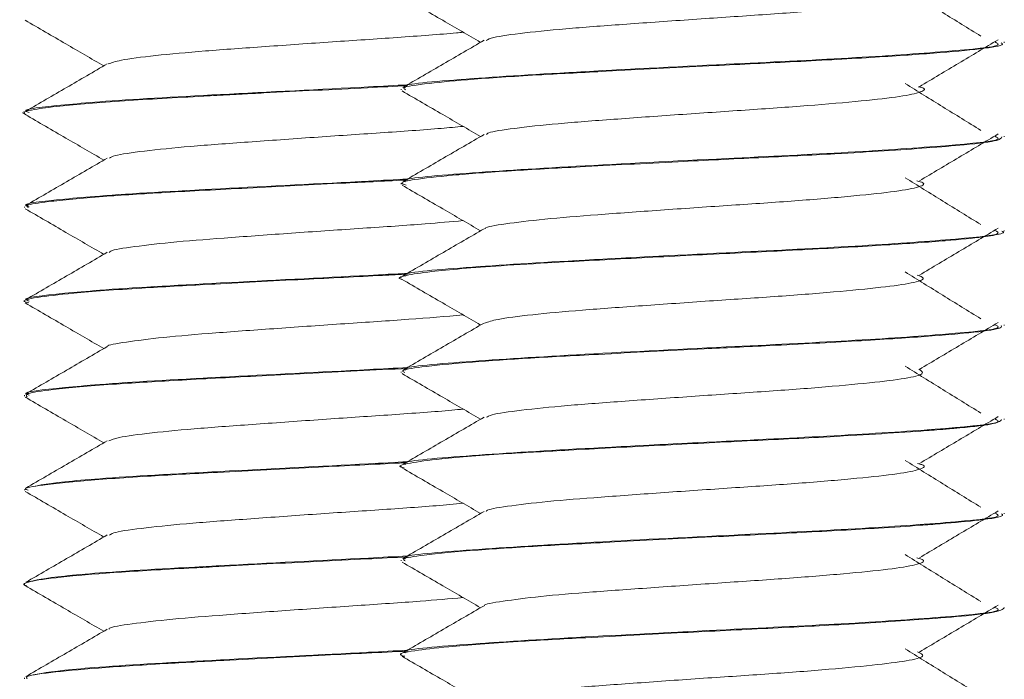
# Model space of a CAD drawing. Header units: millimetres. Extents: x 15 to 1486, y -3131 to -190.
# Tile 49 of 83: x 36 to 49, y -1409 to -1400. Entities that reach past the tile are written whole.
import ezdxf

# ---------------------------------------------------------------- set-up
doc = ezdxf.new("R2010")
doc.units = ezdxf.units.MM

msp = doc.modelspace()

# ---------------------------------------------------------------- linework, layer by layer
at = {"color": 7, "linetype": 'Continuous', "lineweight": 15}
for p, q in [((49.447, -1400.297), (49.447, -1400.287)), ((41.447, -1400.912), (41.447, -1400.922)), ((36.447, -1401.224), (36.447, -1401.234)), ((49.447, -1401.546), (49.447, -1401.537)), ((41.447, -1402.162), (41.447, -1402.172)), ((36.447, -1402.474), (36.447, -1402.484)), ((49.447, -1402.797), (49.447, -1402.787)), ((41.447, -1403.412), (41.447, -1403.422)), ((36.447, -1403.724), (36.447, -1403.734)), ((49.447, -1404.047), (49.447, -1404.037)), ((41.447, -1404.662), (41.447, -1404.672)), ((36.447, -1404.974), (36.447, -1404.984)), ((49.447, -1405.296), (49.447, -1405.287)), ((41.447, -1405.912), (41.447, -1405.922)), ((36.447, -1406.224), (36.447, -1406.234)), ((49.447, -1406.547), (49.447, -1406.537)), ((41.447, -1407.162), (41.447, -1407.172)), ((36.447, -1407.474), (36.447, -1407.484)), ((49.447, -1407.797), (49.447, -1407.787)), ((41.447, -1408.412), (41.447, -1408.421)), ((36.447, -1408.724), (36.447, -1408.734))]:
    msp.add_line(p, q, dxfattribs=at)
for points, knots in [([(48.308, -1399.629), (48.343, -1399.647), (48.416, -1399.685), (48.196, -1399.746), (47.742, -1399.802), (47.073, -1399.865), (46.256, -1399.925), (45.365, -1399.984), (44.484, -1400.047), (43.686, -1400.104), (43.06, -1400.166), (42.662, -1400.221), (42.599, -1400.253), (42.574, -1400.266)], [0, 0, 0, 0, 0.0850604, 0.1804835, 0.2738616, 0.3693294, 0.4638203, 0.5578288, 0.6534318, 0.7469043, 0.8420728, 0.9370678, 1, 1, 1, 1]), ([(49.139, -1400.209), (48.97, -1400.105), (48.634, -1399.898), (48.3, -1399.69), (48.133, -1399.587)], [0, 0, 0, 0, 0.500051, 1, 1, 1, 1]), ([(41.458, -1399.686), (41.638, -1399.791), (41.985, -1399.992), (42.333, -1400.194), (42.501, -1400.292)], [0, 0, 0, 0, 0.517951, 1, 1, 1, 1]), ([(36.458, -1399.999), (36.638, -1400.103), (36.985, -1400.305), (37.333, -1400.507), (37.501, -1400.604)], [0, 0, 0, 0, 0.517951, 1, 1, 1, 1]), ([(42.269, -1400.157), (42.24, -1400.16), (42.005, -1400.183), (41.402, -1400.228), (40.532, -1400.285), (39.64, -1400.348), (38.822, -1400.406), (38.158, -1400.467), (37.701, -1400.526), (37.604, -1400.562), (37.56, -1400.579)], [0, 0, 0, 0, 0.020397, 0.163857, 0.305188, 0.449614, 0.591267, 0.73432, 0.878327, 1, 1, 1, 1]), ([(49.324, -1400.287), (49.355, -1400.301), (49.45, -1400.343), (48.736, -1400.412), (47.455, -1400.501), (45.664, -1400.587), (43.687, -1400.687), (42.164, -1400.785), (41.41, -1400.853), (41.498, -1400.889), (41.505, -1400.892)], [0, 0, 0, 0, 0.067653, 0.208314, 0.350878, 0.491212, 0.658646, 0.824406, 0.986187, 1, 1, 1, 1]), ([(42.547, -1400.265), (42.367, -1400.369), (42.007, -1400.578), (41.647, -1400.787), (41.467, -1400.892)], [0, 0, 0, 0, 0.499663, 1, 1, 1, 1]), ([(41.505, -1400.922), (41.49, -1400.912), (41.444, -1400.883), (41.773, -1400.839), (42.389, -1400.778), (43.221, -1400.725), (44.286, -1400.669), (45.437, -1400.608), (46.654, -1400.55), (47.69, -1400.494), (48.566, -1400.433), (49.167, -1400.379), (49.458, -1400.331), (49.418, -1400.304), (49.408, -1400.297)], [0, 0, 0, 0, 0.044009, 0.138903, 0.225928, 0.320825, 0.396302, 0.50661, 0.593781, 0.688322, 0.777546, 0.870946, 0.966564, 1, 1, 1, 1]), ([(48.323, -1400.88), (48.498, -1400.776), (48.847, -1400.568), (49.195, -1400.361), (49.369, -1400.257)], [0, 0, 0, 0, 0.499951, 1, 1, 1, 1]), ([(37.547, -1400.577), (37.367, -1400.682), (37.007, -1400.891), (36.647, -1401.1), (36.467, -1401.204)], [0, 0, 0, 0, 0.499663, 1, 1, 1, 1]), ([(49.139, -1401.459), (48.97, -1401.355), (48.634, -1401.148), (48.3, -1400.94), (48.133, -1400.837)], [0, 0, 0, 0, 0.500051, 1, 1, 1, 1]), ([(36.473, -1401.249), (36.465, -1401.247), (36.377, -1401.224), (36.528, -1401.187), (36.938, -1401.131), (37.694, -1401.068), (38.551, -1401.02), (39.11, -1400.991), (39.377, -1400.976), (39.972, -1400.945), (40.744, -1400.907), (41.357, -1400.876), (41.533, -1400.867)], [0, 0, 0, 0, 0.0150383, 0.1731035, 0.2935131, 0.4747091, 0.6382291, 0.6867465, 0.7093548, 0.7475621, 0.9274273, 1, 1, 1, 1]), ([(41.535, -1400.855), (41.363, -1400.864), (40.589, -1400.906), (38.989, -1400.985), (37.644, -1401.06), (36.801, -1401.137), (36.384, -1401.182), (36.492, -1401.217), (36.512, -1401.224)], [0, 0, 0, 0, 0.0769595, 0.3450991, 0.6097219, 0.7176212, 0.9476992, 1, 1, 1, 1]), ([(41.458, -1400.936), (41.638, -1401.041), (41.985, -1401.242), (42.333, -1401.444), (42.501, -1401.542)], [0, 0, 0, 0, 0.517951, 1, 1, 1, 1]), ([(48.307, -1400.88), (48.321, -1400.883), (48.424, -1400.905), (48.363, -1400.95), (48.103, -1401.011), (47.576, -1401.069), (46.864, -1401.132), (46.018, -1401.19), (45.122, -1401.251), (44.257, -1401.313), (43.494, -1401.37), (42.928, -1401.433), (42.609, -1401.48), (42.584, -1401.508), (42.577, -1401.516)], [0, 0, 0, 0, 0.01403, 0.109524, 0.204646, 0.298547, 0.394427, 0.488359, 0.583443, 0.678963, 0.772613, 0.868413, 0.962843, 1, 1, 1, 1]), ([(36.458, -1401.249), (36.638, -1401.353), (36.985, -1401.555), (37.333, -1401.757), (37.501, -1401.854)], [0, 0, 0, 0, 0.517951, 1, 1, 1, 1]), ([(42.268, -1401.406), (42.174, -1401.415), (41.864, -1401.445), (41.172, -1401.492), (40.286, -1401.552), (39.408, -1401.615), (38.622, -1401.672), (38.014, -1401.734), (37.644, -1401.786), (37.595, -1401.817), (37.577, -1401.829)], [0, 0, 0, 0, 0.0614269, 0.2035871, 0.3459032, 0.4900839, 0.6310409, 0.7749197, 0.9179417, 1, 1, 1, 1]), ([(49.324, -1401.537), (49.355, -1401.551), (49.45, -1401.593), (48.736, -1401.662), (47.455, -1401.751), (45.664, -1401.837), (43.687, -1401.937), (42.164, -1402.035), (41.41, -1402.103), (41.498, -1402.139), (41.505, -1402.142)], [0, 0, 0, 0, 0.067653, 0.208314, 0.350878, 0.491212, 0.658646, 0.824406, 0.986187, 1, 1, 1, 1]), ([(41.511, -1402.187), (41.484, -1402.177), (41.411, -1402.151), (41.619, -1402.109), (42.079, -1402.055), (42.855, -1401.996), (43.879, -1401.94), (45.028, -1401.88), (46.199, -1401.821), (47.369, -1401.764), (48.311, -1401.703), (49.005, -1401.645), (49.393, -1401.597), (49.411, -1401.562), (49.418, -1401.546)], [0, 0, 0, 0, 0.043783, 0.116995, 0.207519, 0.298097, 0.381457, 0.486286, 0.569912, 0.652917, 0.771743, 0.837891, 0.930865, 1, 1, 1, 1]), ([(42.547, -1401.515), (42.367, -1401.619), (42.007, -1401.828), (41.647, -1402.037), (41.467, -1402.142)], [0, 0, 0, 0, 0.4996634, 1, 1, 1, 1]), ([(48.323, -1402.13), (48.498, -1402.026), (48.847, -1401.818), (49.195, -1401.611), (49.369, -1401.507)], [0, 0, 0, 0, 0.4999506, 1, 1, 1, 1]), ([(37.547, -1401.827), (37.367, -1401.932), (37.007, -1402.141), (36.647, -1402.35), (36.467, -1402.454)], [0, 0, 0, 0, 0.499663, 1, 1, 1, 1]), ([(41.535, -1402.105), (41.363, -1402.114), (40.589, -1402.156), (38.989, -1402.235), (37.644, -1402.31), (36.801, -1402.387), (36.384, -1402.432), (36.492, -1402.467), (36.512, -1402.474)], [0, 0, 0, 0, 0.076959, 0.345099, 0.609722, 0.717621, 0.947699, 1, 1, 1, 1]), ([(36.5, -1402.484), (36.488, -1402.474), (36.457, -1402.447), (36.775, -1402.4), (37.386, -1402.341), (38.324, -1402.281), (39.428, -1402.224), (40.56, -1402.165), (41.261, -1402.131), (41.533, -1402.117)], [0, 0, 0, 0, 0.082671, 0.21811, 0.401242, 0.547165, 0.707702, 0.88673, 1, 1, 1, 1]), ([(48.291, -1402.13), (48.322, -1402.138), (48.425, -1402.166), (48.319, -1402.217), (47.982, -1402.276), (47.4, -1402.336), (46.644, -1402.399), (45.776, -1402.456), (44.881, -1402.518), (44.037, -1402.579), (43.314, -1402.637), (42.815, -1402.701), (42.561, -1402.74), (42.561, -1402.763), (42.561, -1402.765)], [0, 0, 0, 0, 0.040344, 0.136173, 0.230455, 0.325132, 0.420851, 0.514461, 0.610098, 0.704968, 0.799072, 0.894933, 0.988699, 1, 1, 1, 1]), ([(49.139, -1402.709), (48.97, -1402.605), (48.634, -1402.398), (48.3, -1402.19), (48.133, -1402.087)], [0, 0, 0, 0, 0.500051, 1, 1, 1, 1]), ([(41.458, -1402.186), (41.638, -1402.291), (41.985, -1402.492), (42.333, -1402.694), (42.501, -1402.792)], [0, 0, 0, 0, 0.517951, 1, 1, 1, 1]), ([(36.458, -1402.499), (36.638, -1402.603), (36.985, -1402.805), (37.333, -1403.007), (37.501, -1403.104)], [0, 0, 0, 0, 0.517951, 1, 1, 1, 1]), ([(42.268, -1402.657), (42.107, -1402.671), (41.716, -1402.706), (40.935, -1402.758), (40.043, -1402.819), (39.183, -1402.881), (38.433, -1402.938), (37.888, -1403.002), (37.593, -1403.046), (37.578, -1403.072), (37.574, -1403.078)], [0, 0, 0, 0, 0.099906, 0.241316, 0.385037, 0.528819, 0.67019, 0.814748, 0.956742, 1, 1, 1, 1]), ([(41.458, -1403.436), (41.458, -1403.436), (41.377, -1403.419), (41.5, -1403.383), (41.849, -1403.326), (42.576, -1403.265), (43.546, -1403.207), (44.559, -1403.154), (45.728, -1403.094), (46.877, -1403.039), (47.896, -1402.981), (48.682, -1402.924), (49.109, -1402.884), (49.345, -1402.845), (49.47, -1402.819), (49.427, -1402.801), (49.417, -1402.797)], [0, 0, 0, 0, 0.000231, 0.081373, 0.164132, 0.283412, 0.351349, 0.442405, 0.533772, 0.621919, 0.714177, 0.802128, 0.881495, 0.915425, 0.981027, 1, 1, 1, 1]), ([(49.324, -1402.787), (49.355, -1402.801), (49.45, -1402.843), (48.736, -1402.912), (47.455, -1403.001), (45.664, -1403.087), (43.687, -1403.187), (42.164, -1403.285), (41.41, -1403.353), (41.498, -1403.389), (41.505, -1403.392)], [0, 0, 0, 0, 0.067653, 0.208314, 0.350878, 0.491212, 0.658646, 0.824406, 0.986187, 1, 1, 1, 1]), ([(42.547, -1402.765), (42.367, -1402.869), (42.007, -1403.078), (41.647, -1403.287), (41.467, -1403.392)], [0, 0, 0, 0, 0.499663, 1, 1, 1, 1]), ([(48.323, -1403.38), (48.498, -1403.276), (48.847, -1403.068), (49.195, -1402.861), (49.369, -1402.757)], [0, 0, 0, 0, 0.499951, 1, 1, 1, 1]), ([(37.547, -1403.077), (37.367, -1403.182), (37.007, -1403.391), (36.647, -1403.6), (36.467, -1403.704)], [0, 0, 0, 0, 0.499663, 1, 1, 1, 1]), ([(36.507, -1403.749), (36.483, -1403.743), (36.387, -1403.718), (36.592, -1403.676), (37.078, -1403.616), (37.893, -1403.556), (38.957, -1403.498), (40.065, -1403.44), (40.984, -1403.395), (41.422, -1403.372), (41.533, -1403.367)], [0, 0, 0, 0, 0.048938, 0.192191, 0.340887, 0.513872, 0.648764, 0.818122, 0.953813, 1, 1, 1, 1]), ([(41.535, -1403.355), (41.363, -1403.364), (40.589, -1403.406), (38.989, -1403.485), (37.644, -1403.56), (36.801, -1403.637), (36.384, -1403.682), (36.492, -1403.717), (36.512, -1403.724)], [0, 0, 0, 0, 0.0769595, 0.3450991, 0.6097219, 0.7176212, 0.9476992, 1, 1, 1, 1]), ([(41.458, -1403.436), (41.638, -1403.541), (41.985, -1403.742), (42.333, -1403.944), (42.501, -1404.042)], [0, 0, 0, 0, 0.517951, 1, 1, 1, 1]), ([(48.294, -1403.379), (48.331, -1403.393), (48.422, -1403.427), (48.253, -1403.484), (47.845, -1403.541), (47.21, -1403.603), (46.416, -1403.665), (45.532, -1403.722), (44.644, -1403.786), (43.825, -1403.844), (43.16, -1403.904), (42.701, -1403.964), (42.604, -1404), (42.559, -1404.016)], [0, 0, 0, 0, 0.066765, 0.162367, 0.25584, 0.350997, 0.445997, 0.539572, 0.635202, 0.729006, 0.823717, 0.919076, 1, 1, 1, 1]), ([(49.139, -1403.959), (48.97, -1403.855), (48.634, -1403.648), (48.3, -1403.44), (48.133, -1403.337)], [0, 0, 0, 0, 0.500051, 1, 1, 1, 1]), ([(36.458, -1403.749), (36.638, -1403.853), (36.985, -1404.055), (37.333, -1404.257), (37.501, -1404.354)], [0, 0, 0, 0, 0.517951, 1, 1, 1, 1]), ([(42.27, -1403.908), (42.037, -1403.927), (41.562, -1403.968), (40.694, -1404.023), (39.803, -1404.087), (38.967, -1404.146), (38.258, -1404.205), (37.783, -1404.269), (37.546, -1404.306), (37.55, -1404.327), (37.55, -1404.327)], [0, 0, 0, 0, 0.136745, 0.278394, 0.423267, 0.566386, 0.709167, 0.854132, 0.995845, 1, 1, 1, 1]), ([(49.324, -1404.037), (49.355, -1404.051), (49.45, -1404.093), (48.736, -1404.162), (47.455, -1404.251), (45.664, -1404.337), (43.687, -1404.437), (42.164, -1404.535), (41.41, -1404.603), (41.498, -1404.639), (41.505, -1404.642)], [0, 0, 0, 0, 0.067653, 0.208314, 0.350878, 0.491212, 0.658646, 0.824406, 0.986187, 1, 1, 1, 1]), ([(42.547, -1404.015), (42.367, -1404.119), (42.007, -1404.328), (41.647, -1404.537), (41.467, -1404.642)], [0, 0, 0, 0, 0.499663, 1, 1, 1, 1]), ([(41.496, -1404.672), (41.482, -1404.665), (41.431, -1404.639), (41.709, -1404.596), (42.261, -1404.539), (43.093, -1404.482), (44.147, -1404.426), (45.13, -1404.375), (45.897, -1404.336), (46.595, -1404.302), (47.501, -1404.255), (48.439, -1404.193), (49.088, -1404.138), (49.428, -1404.088), (49.414, -1404.058), (49.409, -1404.047)], [0, 0, 0, 0, 0.033033, 0.118743, 0.218003, 0.301281, 0.387566, 0.501294, 0.534272, 0.5716, 0.670526, 0.764042, 0.856343, 0.948647, 1, 1, 1, 1]), ([(48.323, -1404.63), (48.498, -1404.526), (48.847, -1404.318), (49.195, -1404.111), (49.369, -1404.007)], [0, 0, 0, 0, 0.499951, 1, 1, 1, 1]), ([(37.547, -1404.327), (37.367, -1404.432), (37.007, -1404.641), (36.647, -1404.85), (36.467, -1404.954)], [0, 0, 0, 0, 0.499663, 1, 1, 1, 1]), ([(41.535, -1404.605), (41.363, -1404.614), (40.589, -1404.656), (38.989, -1404.735), (37.644, -1404.81), (36.801, -1404.887), (36.384, -1404.932), (36.492, -1404.967), (36.512, -1404.974)], [0, 0, 0, 0, 0.076959, 0.345099, 0.609722, 0.717621, 0.947699, 1, 1, 1, 1]), ([(36.486, -1404.999), (36.473, -1404.983), (36.445, -1404.948), (36.818, -1404.894), (37.506, -1404.832), (38.466, -1404.774), (39.576, -1404.716), (40.656, -1404.661), (41.311, -1404.628), (41.533, -1404.617)], [0, 0, 0, 0, 0.1237061, 0.2682539, 0.4471001, 0.5881582, 0.7337834, 0.9099553, 1, 1, 1, 1]), ([(48.318, -1404.629), (48.349, -1404.648), (48.413, -1404.688), (48.167, -1404.751), (47.692, -1404.807), (47.008, -1404.871), (46.182, -1404.93), (45.288, -1404.989), (44.412, -1405.052), (43.624, -1405.109), (43.016, -1405.172), (42.645, -1405.224), (42.595, -1405.255), (42.577, -1405.266)], [0, 0, 0, 0, 0.093291, 0.188599, 0.282033, 0.377611, 0.471838, 0.566144, 0.661701, 0.755121, 0.850468, 0.945264, 1, 1, 1, 1]), ([(49.139, -1405.209), (48.97, -1405.105), (48.634, -1404.898), (48.3, -1404.69), (48.133, -1404.587)], [0, 0, 0, 0, 0.500051, 1, 1, 1, 1]), ([(41.458, -1404.686), (41.638, -1404.791), (41.985, -1404.992), (42.333, -1405.194), (42.501, -1405.292)], [0, 0, 0, 0, 0.517951, 1, 1, 1, 1]), ([(36.458, -1404.999), (36.638, -1405.103), (36.985, -1405.305), (37.333, -1405.507), (37.501, -1405.604)], [0, 0, 0, 0, 0.517951, 1, 1, 1, 1]), ([(42.269, -1405.157), (42.22, -1405.162), (41.961, -1405.187), (41.33, -1405.232), (40.454, -1405.29), (39.567, -1405.354), (38.758, -1405.411), (38.111, -1405.472), (37.682, -1405.53), (37.602, -1405.564), (37.567, -1405.579)], [0, 0, 0, 0, 0.033676, 0.176731, 0.318246, 0.462603, 0.603908, 0.747228, 0.890931, 1, 1, 1, 1]), ([(49.324, -1405.287), (49.355, -1405.301), (49.45, -1405.343), (48.736, -1405.412), (47.455, -1405.501), (45.664, -1405.587), (43.687, -1405.687), (42.164, -1405.785), (41.41, -1405.853), (41.498, -1405.889), (41.505, -1405.892)], [0, 0, 0, 0, 0.067653, 0.208314, 0.350878, 0.491212, 0.658646, 0.824406, 0.986187, 1, 1, 1, 1]), ([(42.547, -1405.265), (42.367, -1405.369), (42.007, -1405.578), (41.647, -1405.787), (41.467, -1405.892)], [0, 0, 0, 0, 0.4996634, 1, 1, 1, 1]), ([(48.323, -1405.88), (48.498, -1405.776), (48.847, -1405.568), (49.195, -1405.361), (49.369, -1405.257)], [0, 0, 0, 0, 0.499951, 1, 1, 1, 1]), ([(41.487, -1405.936), (41.472, -1405.933), (41.38, -1405.911), (41.543, -1405.872), (41.967, -1405.814), (42.729, -1405.754), (43.719, -1405.698), (44.788, -1405.642), (45.964, -1405.582), (47.219, -1405.522), (48.099, -1405.467), (48.544, -1405.433), (48.644, -1405.425), (48.659, -1405.423), (48.664, -1405.423), (48.664, -1405.423), (48.664, -1405.423), (48.664, -1405.423), (48.664, -1405.423), (48.664, -1405.423), (48.666, -1405.423), (48.672, -1405.422), (48.684, -1405.421), (48.709, -1405.419), (48.756, -1405.415), (48.899, -1405.403), (49.089, -1405.384), (49.37, -1405.346), (49.395, -1405.317), (49.414, -1405.296)], [0, 0, 0, 0, 0.0152791, 0.0998805, 0.1861781, 0.293626, 0.3683226, 0.46162, 0.5521769, 0.6397109, 0.7629451, 0.7961064, 0.7998435, 0.8017578, 0.8017883, 0.8018028, 0.8018064, 0.8018082, 0.8018103, 0.8018212, 0.8019084, 0.8026059, 0.804001, 0.8067911, 0.8123714, 0.8235312, 0.8671231, 0.9062866, 1, 1, 1, 1]), ([(37.547, -1405.577), (37.367, -1405.682), (37.007, -1405.891), (36.647, -1406.1), (36.467, -1406.204)], [0, 0, 0, 0, 0.499663, 1, 1, 1, 1]), ([(36.496, -1406.234), (36.48, -1406.228), (36.412, -1406.205), (36.601, -1406.177), (36.869, -1406.142), (37.268, -1406.102), (37.988, -1406.051), (39.082, -1405.992), (40.245, -1405.93), (41.114, -1405.889), (41.469, -1405.87), (41.491, -1405.869)], [0, 0, 0, 0, 0.043863, 0.19056, 0.241217, 0.337484, 0.50967, 0.65557, 0.842197, 0.990412, 1, 1, 1, 1]), ([(41.535, -1405.855), (41.363, -1405.864), (40.59, -1405.906), (38.983, -1405.985), (37.659, -1406.06), (36.773, -1406.137), (36.592, -1406.177), (36.468, -1406.204)], [0, 0, 0, 0, 0.081287, 0.364504, 0.644007, 0.757973, 1, 1, 1, 1]), ([(41.458, -1405.936), (41.638, -1406.041), (41.985, -1406.242), (42.333, -1406.444), (42.501, -1406.542)], [0, 0, 0, 0, 0.517951, 1, 1, 1, 1]), ([(48.3, -1405.88), (48.32, -1405.884), (48.425, -1405.909), (48.352, -1405.956), (48.067, -1406.016), (47.522, -1406.074), (46.796, -1406.138), (45.943, -1406.195), (45.045, -1406.256), (44.186, -1406.318), (43.436, -1406.375), (42.89, -1406.439), (42.594, -1406.483), (42.578, -1406.51), (42.574, -1406.516)], [0, 0, 0, 0, 0.022293, 0.117928, 0.212814, 0.306913, 0.40278, 0.496556, 0.59185, 0.687201, 0.78094, 0.876797, 0.970964, 1, 1, 1, 1]), ([(49.139, -1406.459), (48.97, -1406.355), (48.634, -1406.148), (48.3, -1405.94), (48.133, -1405.837)], [0, 0, 0, 0, 0.500051, 1, 1, 1, 1]), ([(36.458, -1406.249), (36.638, -1406.353), (36.985, -1406.555), (37.333, -1406.757), (37.501, -1406.854)], [0, 0, 0, 0, 0.517951, 1, 1, 1, 1]), ([(42.268, -1406.406), (42.153, -1406.417), (41.818, -1406.448), (41.098, -1406.497), (40.21, -1406.557), (39.336, -1406.62), (38.561, -1406.677), (37.972, -1406.74), (37.627, -1406.789), (37.591, -1406.819), (37.578, -1406.829)], [0, 0, 0, 0, 0.073781, 0.215593, 0.358372, 0.502449, 0.643423, 0.787539, 0.930228, 1, 1, 1, 1]), ([(49.324, -1406.537), (49.355, -1406.551), (49.45, -1406.593), (48.736, -1406.662), (47.455, -1406.751), (45.664, -1406.837), (43.687, -1406.937), (42.164, -1407.035), (41.41, -1407.103), (41.498, -1407.139), (41.505, -1407.142)], [0, 0, 0, 0, 0.067653, 0.208314, 0.350878, 0.491212, 0.658646, 0.824406, 0.986187, 1, 1, 1, 1]), ([(42.547, -1406.515), (42.367, -1406.619), (42.007, -1406.828), (41.647, -1407.037), (41.467, -1407.142)], [0, 0, 0, 0, 0.499663, 1, 1, 1, 1]), ([(41.5, -1407.172), (41.487, -1407.163), (41.447, -1407.136), (41.755, -1407.09), (42.366, -1407.03), (43.277, -1406.972), (44.364, -1406.915), (45.572, -1406.852), (46.785, -1406.793), (47.688, -1406.743), (48.266, -1406.704), (48.734, -1406.668), (49.179, -1406.627), (49.459, -1406.581), (49.421, -1406.554), (49.412, -1406.547)], [0, 0, 0, 0, 0.043012, 0.125141, 0.232634, 0.320932, 0.405505, 0.516374, 0.606187, 0.69805, 0.756248, 0.788711, 0.868475, 0.967884, 1, 1, 1, 1]), ([(48.323, -1407.13), (48.498, -1407.026), (48.847, -1406.818), (49.195, -1406.611), (49.369, -1406.507)], [0, 0, 0, 0, 0.499951, 1, 1, 1, 1]), ([(37.547, -1406.827), (37.367, -1406.932), (37.007, -1407.141), (36.647, -1407.35), (36.467, -1407.454)], [0, 0, 0, 0, 0.499663, 1, 1, 1, 1]), ([(36.475, -1407.499), (36.466, -1407.497), (36.421, -1407.486), (36.462, -1407.464), (36.572, -1407.428), (36.955, -1407.38), (37.7, -1407.318), (38.447, -1407.276), (39.117, -1407.24), (39.871, -1407.2), (40.75, -1407.157), (41.352, -1407.126), (41.533, -1407.117)], [0, 0, 0, 0, 0.016686, 0.084951, 0.161475, 0.31852, 0.468362, 0.619433, 0.666856, 0.753668, 0.926228, 1, 1, 1, 1]), ([(41.535, -1407.105), (41.363, -1407.114), (40.59, -1407.156), (38.983, -1407.235), (37.659, -1407.31), (36.773, -1407.387), (36.592, -1407.427), (36.468, -1407.454)], [0, 0, 0, 0, 0.081287, 0.364504, 0.644007, 0.757973, 1, 1, 1, 1]), ([(49.139, -1407.709), (48.97, -1407.605), (48.634, -1407.398), (48.3, -1407.19), (48.133, -1407.087)], [0, 0, 0, 0, 0.500051, 1, 1, 1, 1]), ([(41.458, -1407.186), (41.638, -1407.291), (41.985, -1407.492), (42.333, -1407.694), (42.501, -1407.792)], [0, 0, 0, 0, 0.517951, 1, 1, 1, 1]), ([(48.29, -1407.13), (48.324, -1407.14), (48.425, -1407.169), (48.301, -1407.223), (47.941, -1407.281), (47.341, -1407.341), (46.573, -1407.404), (45.7, -1407.461), (44.805, -1407.524), (43.97, -1407.583), (43.26, -1407.642), (42.784, -1407.706), (42.546, -1407.744), (42.551, -1407.764), (42.551, -1407.765)], [0, 0, 0, 0, 0.048696, 0.144559, 0.238601, 0.333533, 0.429131, 0.522744, 0.618484, 0.713082, 0.807432, 0.903241, 0.9969, 1, 1, 1, 1]), ([(36.458, -1407.499), (36.638, -1407.603), (36.985, -1407.805), (37.333, -1408.007), (37.501, -1408.104)], [0, 0, 0, 0, 0.517951, 1, 1, 1, 1]), ([(42.269, -1407.657), (42.085, -1407.673), (41.668, -1407.71), (40.86, -1407.763), (39.967, -1407.825), (39.114, -1407.886), (38.377, -1407.943), (37.853, -1408.007), (37.578, -1408.049), (37.57, -1408.074), (37.569, -1408.078)], [0, 0, 0, 0, 0.111661, 0.253043, 0.39716, 0.540766, 0.682479, 0.8272, 0.969003, 1, 1, 1, 1]), ([(42.547, -1407.765), (42.367, -1407.869), (42.007, -1408.078), (41.647, -1408.287), (41.467, -1408.392)], [0, 0, 0, 0, 0.499663, 1, 1, 1, 1]), ([(48.323, -1408.38), (48.498, -1408.276), (48.847, -1408.068), (49.195, -1407.861), (49.369, -1407.757)], [0, 0, 0, 0, 0.499951, 1, 1, 1, 1]), ([(41.497, -1408.436), (41.478, -1408.432), (41.377, -1408.406), (41.581, -1408.365), (42.076, -1408.304), (42.862, -1408.245), (43.914, -1408.188), (45.04, -1408.129), (46.255, -1408.069), (47.401, -1408.011), (48.331, -1407.951), (49.033, -1407.893), (49.397, -1407.844), (49.431, -1407.809), (49.443, -1407.797)], [0, 0, 0, 0, 0.022374, 0.117352, 0.200613, 0.30679, 0.381453, 0.485295, 0.573571, 0.662645, 0.766339, 0.842019, 0.941216, 1, 1, 1, 1]), ([(49.324, -1407.787), (49.355, -1407.801), (49.45, -1407.843), (48.736, -1407.912), (47.455, -1408.001), (45.664, -1408.087), (43.687, -1408.187), (42.164, -1408.285), (41.41, -1408.353), (41.498, -1408.389), (41.505, -1408.392)], [0, 0, 0, 0, 0.067653, 0.208314, 0.350878, 0.491212, 0.658646, 0.824406, 0.986187, 1, 1, 1, 1]), ([(37.547, -1408.077), (37.367, -1408.182), (37.007, -1408.391), (36.647, -1408.6), (36.467, -1408.704)], [0, 0, 0, 0, 0.4996634, 1, 1, 1, 1]), ([(41.535, -1408.355), (41.363, -1408.364), (40.59, -1408.406), (38.983, -1408.485), (37.659, -1408.56), (36.773, -1408.637), (36.592, -1408.677), (36.468, -1408.704)], [0, 0, 0, 0, 0.081287, 0.364504, 0.644007, 0.757973, 1, 1, 1, 1]), ([(36.486, -1408.734), (36.477, -1408.726), (36.447, -1408.697), (36.754, -1408.653), (37.379, -1408.592), (38.206, -1408.538), (39.228, -1408.484), (40.358, -1408.425), (41.17, -1408.385), (41.533, -1408.368)], [0, 0, 0, 0, 0.0669345, 0.228613, 0.3876728, 0.5451179, 0.6638615, 0.8495946, 1, 1, 1, 1]), ([(48.299, -1408.379), (48.336, -1408.395), (48.42, -1408.431), (48.228, -1408.49), (47.798, -1408.546), (47.148, -1408.609), (46.343, -1408.67), (45.455, -1408.727), (44.57, -1408.791), (43.76, -1408.848), (43.113, -1408.91), (42.683, -1408.967), (42.602, -1409.001), (42.567, -1409.016)], [0, 0, 0, 0, 0.075176, 0.170716, 0.264117, 0.359437, 0.454223, 0.547969, 0.643608, 0.73723, 0.832172, 0.927383, 1, 1, 1, 1]), ([(49.139, -1408.959), (48.97, -1408.855), (48.634, -1408.648), (48.3, -1408.44), (48.133, -1408.337)], [0, 0, 0, 0, 0.500051, 1, 1, 1, 1]), ([(41.458, -1408.436), (41.638, -1408.541), (41.985, -1408.742), (42.333, -1408.944), (42.501, -1409.042)], [0, 0, 0, 0, 0.5179508, 1, 1, 1, 1])]:
    msp.add_open_spline(points, degree=3, knots=knots, dxfattribs=at)

doc.saveas('drawing.dxf')
